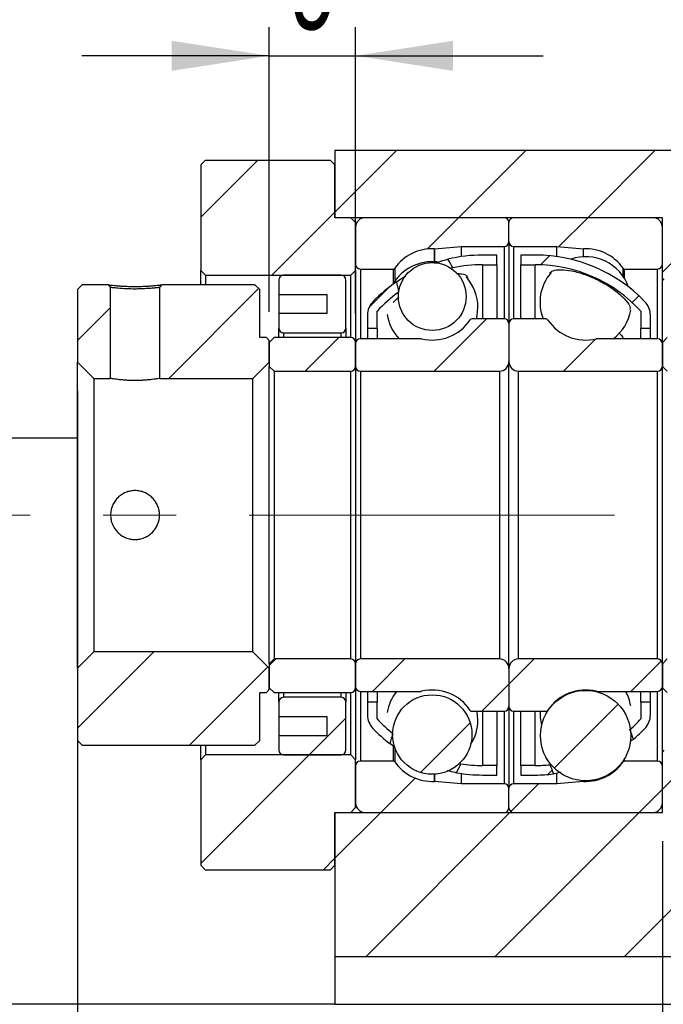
# Model space of a CAD drawing. Header units: millimetres. Extents: x 26 to 294, y 9 to 200.
# Tile 5 of 8: x 234 to 256, y 37 to 72. Entities that reach past the tile are written whole.
import ezdxf

# ---------------------------------------------------------------- set-up
doc = ezdxf.new("R2010")
doc.units = ezdxf.units.MM
doc.linetypes.add('CENTERX2', pattern=[20.32, 12.7, -2.54, 2.54, -2.54])
doc.layers.add('圖層0', color=7, linetype='Continuous')
doc.styles.add('SLDTEXTSTYLE0', font='TXT', dxfattribs={"width": 0.7})
doc.dimstyles.new('SLDDIMSTYLE1', dxfattribs={"dimtxt": 0.18, "dimasz": 2.5, "dimexe": 0, "dimexo": 0.0625, "dimgap": 0, "dimtad": 0, "dimtih": 1, "dimtoh": 1, "dimdec": 0, "dimrnd": 1e-09, "dimzin": 0, "dimdsep": 46, "dimtxsty": 'Standard', "dimsah": 1, "dimcen": 0.09, "dimadec": 0, "dimazin": 0, "dimtfac": 2.5, "dimtdec": 0, "dimtofl": 0, "dimtmove": 0, "dimatfit": 3, "dimfxl": 1, "dimfrac": 2, "dimtolj": 1, "dimtzin": 0, "dimarcsym": 0})
doc.dimstyles.new('SLDDIMSTYLE3', dxfattribs={"dimtxt": 3.389974, "dimasz": 2.5, "dimexe": 0, "dimexo": 0.0625, "dimgap": 0.847493, "dimtad": 1, "dimlfac": 3, "dimrnd": 1e-09, "dimzin": 12, "dimdsep": 46, "dimtxsty": 'SLDTEXTSTYLE0', "dimsah": 1, "dimcen": 0.09, "dimadec": 0, "dimazin": 3, "dimtfac": 1, "dimtofl": 0, "dimtmove": 0, "dimatfit": 3, "dimfxl": 1, "dimfrac": 2, "dimtolj": 1, "dimtzin": 12, "dimarcsym": 0})
doc.dimstyles.new('SLDDIMSTYLE5', dxfattribs={"dimtxt": 3.389974, "dimasz": 2.5, "dimexe": 0, "dimexo": 0.0625, "dimgap": 0.847493, "dimtad": 1, "dimlfac": 3, "dimrnd": 1e-09, "dimzin": 12, "dimdsep": 46, "dimtxsty": 'SLDTEXTSTYLE0', "dimsah": 1, "dimcen": 0.09, "dimadec": 0, "dimazin": 3, "dimtfac": 1, "dimtmove": 0, "dimatfit": 0, "dimfxl": 1, "dimfrac": 2, "dimtolj": 1, "dimtzin": 12, "dimarcsym": 0})

# ---------------------------------------------------------------- blocks, each defined once
blk = doc.blocks.new('_D_15')
at = {"layer": '圖層0', "color": 7}
for p, q in [((235.526, 58.662), (235.526, 28.485)), ((255.859, 43.012), (255.859, 28.485)), ((235.526, 29.485), (255.859, 29.485))]:
    blk.add_line(p, q, dxfattribs=at)
for points in [[(235.526, 29.485), (238.916, 28.964), (238.916, 30.007)], [(255.859, 29.485), (252.469, 30.007), (252.469, 28.964)]]:
    blk.add_solid(points, dxfattribs=at)
at = {"layer": '圖層0', "color": 7, "char_height": 3.175, "attachment_point": 1, "style": 'SLDTEXTSTYLE0'}
for s, insert in [('(', (243.861, 33.578)), (')', (249.164, 33.578)), ('61', (245.19, 33.578))]:
    blk.add_mtext(s, dxfattribs=dict(at, insert=insert))
blk = doc.blocks.new('_D_16')
at = {"layer": '圖層0', "color": 7}
for p, q in [((255.859, 43.012), (255.859, 28.485)), ((259.526, 36.345), (259.526, 28.485)), ((255.859, 29.485), (249.34, 29.485)), ((255.859, 29.485), (259.526, 29.485)), ((259.526, 29.485), (267.2, 29.485))]:
    blk.add_line(p, q, dxfattribs=at)
for points in [[(255.859, 29.485), (252.469, 30.007), (252.469, 28.964)], [(259.526, 29.485), (262.916, 28.964), (262.916, 30.007)]]:
    blk.add_solid(points, dxfattribs=at)
at = {"layer": '圖層0', "color": 7, "insert": (263.225, 33.578), "char_height": 3.175, "attachment_point": 1, "style": 'SLDTEXTSTYLE0'}
blk.add_mtext('11', dxfattribs=at)
blk = doc.blocks.new('_D_17')
at = {"layer": '圖層0', "color": 7}
for p, q in [((242.193, 61.412), (242.193, 71.303)), ((245.193, 61.345), (245.193, 71.303)), ((242.193, 70.303), (235.673, 70.303)), ((242.193, 70.303), (245.193, 70.303)), ((245.193, 70.303), (251.712, 70.303))]:
    blk.add_line(p, q, dxfattribs=at)
for points in [[(242.193, 70.303), (238.803, 70.825), (238.803, 69.782)], [(245.193, 70.303), (248.583, 69.782), (248.583, 70.825)]]:
    blk.add_solid(points, dxfattribs=at)
at = {"layer": '圖層0', "color": 7, "insert": (242.895, 74.396), "char_height": 3.175, "attachment_point": 1, "style": 'SLDTEXTSTYLE0'}
blk.add_mtext('9', dxfattribs=at)
blk = doc.blocks.new('_D_18')
at = {"layer": '圖層0', "color": 7}
for p, q in [((265.213, 59.345), (265.213, 70.588)), ((256.693, 59.345), (266.213, 59.345)), ((265.213, 59.345), (265.213, 49.345)), ((256.693, 49.345), (266.213, 49.345))]:
    blk.add_line(p, q, dxfattribs=at)
for points in [[(265.213, 59.345), (264.691, 55.955), (265.734, 55.955)], [(265.213, 49.345), (265.734, 52.735), (264.691, 52.735)]]:
    blk.add_solid(points, dxfattribs=at)
at = {"layer": '圖層0', "color": 7, "char_height": 3.175, "attachment_point": 1, "rotation": 90, "style": 'SLDTEXTSTYLE0'}
for s, insert in [('30', (261.12, 66.613)), ('%%c', (261.12, 62.592))]:
    blk.add_mtext(s, dxfattribs=dict(at, insert=insert))

msp = doc.modelspace()

# ---------------------------------------------------------------- hatches: boundary and pattern name
at = {"layer": '圖層0', "linetype": 'Continuous', "lineweight": 18}
h = msp.add_hatch(dxfattribs=at)
h.set_pattern_fill('ANSI31', color=256, style=0)
h.paths.add_polyline_path([(255.9259, 62.512), (256.1259, 62.512), (256.1926, 62.5787), (256.1926, 62.6787), (259.5259, 62.6787), (259.5259, 67.012), (244.4759, 67.012), (244.4759, 64.6787), (255.8593, 64.6787), (255.8593, 62.5787)], flags=0)
h = msp.add_hatch(dxfattribs=at)
h.set_pattern_fill('ANSI31', color=256, style=0)
h.paths.add_polyline_path([(239.9759, 66.6787), (239.8093, 66.5121), (239.8093, 62.8454), (239.9759, 62.6787), (245.0259, 62.6787), (245.1926, 62.8454), (245.1926, 64.5121), (245.0259, 64.6787), (244.4759, 64.6787), (244.4759, 66.5121), (244.3093, 66.6787)], flags=0)
h = msp.add_hatch(dxfattribs=at)
h.set_pattern_fill('ANSI31', color=256, style=0)
edge = h.paths.add_edge_path(flags=0)
edge.add_line((250.5259, 63.8454), (250.5259, 64.5121))
edge.add_arc((250.3593, 64.5121), 0.1667, 0, 90)
edge.add_line((250.3593, 64.6787), (245.5259, 64.6787))
edge.add_arc((245.5259, 64.3454), 0.3333, 90, 180)
edge.add_line((245.1926, 64.3454), (245.1926, 63.0621))
edge.add_arc((245.3593, 63.0621), 0.1667, 180, 270)
edge.add_line((245.3593, 62.8954), (246.5051, 62.8954))
edge.add_arc((246.5051, 62.9621), 0.0667, 270, 324.94886)
edge.add_arc((247.8593, 62.0121), 1.5875, 87.45248, 144.94886, ccw=False)
edge.add_arc((247.9328, 63.6646), 0.0667, 267.45248, 275)
edge.add_line((247.9386, 63.5982), (248.8593, 63.6787))
edge.add_line((248.8593, 63.6787), (250.3593, 63.6787))
edge.add_arc((250.3593, 63.8454), 0.1667, 270, 360)
h = msp.add_hatch(dxfattribs=at)
h.set_pattern_fill('ANSI31', color=256, style=0)
edge = h.paths.add_edge_path(flags=0)
edge.add_line((255.5259, 64.6787), (250.6926, 64.6787))
edge.add_arc((250.6926, 64.5121), 0.1667, 90, 180)
edge.add_line((250.5259, 64.5121), (250.5259, 63.8454))
edge.add_arc((250.6926, 63.8454), 0.1667, 180, 270)
edge.add_line((250.6926, 63.6787), (252.1926, 63.6787))
edge.add_line((252.1926, 63.6787), (253.1133, 63.5982))
edge.add_arc((253.1191, 63.6646), 0.0667, 265, 272.54752)
edge.add_arc((253.1926, 62.0121), 1.5875, 35.05114, 92.54752, ccw=False)
edge.add_arc((254.5468, 62.9621), 0.0667, 215.05114, 270)
edge.add_line((254.5468, 62.8954), (255.6926, 62.8954))
edge.add_arc((255.6926, 63.0621), 0.1667, 270, 360)
edge.add_line((255.8593, 63.0621), (255.8593, 64.3454))
edge.add_arc((255.5259, 64.3454), 0.3333, 0, 90)
h = msp.add_hatch(dxfattribs=at)
h.set_pattern_fill('ANSI31', color=256, style=0)
edge = h.paths.add_edge_path(flags=0)
edge.add_arc((249.6093, 58.079), 4.9664, 90, 102.02351, ccw=False)
edge.add_line((249.6093, 63.0454), (250.1093, 63.0454))
edge.add_line((250.1093, 63.0454), (250.1093, 63.3787))
edge.add_line((250.1093, 63.3787), (249.6093, 63.3787))
edge.add_arc((249.6093, 58.079), 5.2997, 90, 103.14304)
edge.add_ellipse((250.7257, 54.3454), major_axis=(-4.1679, 11.0399), ratio=0.1299388, start_angle=353.3734, end_angle=353.94492, ccw=False)
h = msp.add_hatch(dxfattribs=at)
h.set_pattern_fill('ANSI31', color=256, style=0)
edge = h.paths.add_edge_path(flags=0)
edge.add_line((250.9426, 63.3787), (250.9426, 63.0454))
edge.add_line((250.9426, 63.0454), (251.4426, 63.0454))
edge.add_arc((251.4426, 58.079), 4.9664, 42.41376, 90, ccw=False)
edge.add_line((255.1093, 61.4287), (255.1093, 60.8454))
edge.add_line((255.1093, 60.8454), (255.4426, 60.8454))
edge.add_line((255.4426, 60.8454), (255.4426, 61.2968))
edge.add_arc((254.7759, 61.2968), 0.6667, 0, 43.98972)
edge.add_arc((251.4426, 58.079), 5.2997, 43.98972, 90)
edge.add_line((251.4426, 63.3787), (250.9426, 63.3787))
h = msp.add_hatch(dxfattribs=at)
h.set_pattern_fill('ANSI31', color=256, style=0)
edge = h.paths.add_edge_path(flags=0)
edge.add_arc((247.8593, 61.9379), 1.1786, 0, 360)
h = msp.add_hatch(dxfattribs=at)
h.set_pattern_fill('ANSI31', color=256, style=0)
edge = h.paths.add_edge_path(flags=0)
edge.add_line((244.1926, 62.0121), (244.1926, 61.3454))
edge.add_line((244.1926, 61.3454), (242.5259, 61.3454))
edge.add_line((242.5259, 61.3454), (242.5259, 60.8454))
edge.add_arc((242.6926, 60.8454), 0.1667, 180, 270)
edge.add_line((242.6926, 60.6787), (244.6926, 60.6787))
edge.add_arc((244.6926, 60.8454), 0.1667, 270, 360)
edge.add_line((244.8593, 60.8454), (244.8593, 62.5121))
edge.add_arc((244.6926, 62.5121), 0.1667, 0, 90)
edge.add_line((244.6926, 62.6787), (242.6926, 62.6787))
edge.add_arc((242.6926, 62.5121), 0.1667, 90, 180)
edge.add_line((242.5259, 62.5121), (242.5259, 62.0121))
edge.add_line((242.5259, 62.0121), (244.1926, 62.0121))
h = msp.add_hatch(dxfattribs=at)
h.set_pattern_fill('ANSI31', color=256, style=0)
h.paths.add_polyline_path([(235.5259, 59.6621), (236.0926, 59.0954), (236.6759, 59.0954), (236.6759, 62.2549), (236.5967, 62.3454), (235.6926, 62.3454), (235.5259, 62.1787)], flags=0)
h = msp.add_hatch(dxfattribs=at)
h.set_pattern_fill('ANSI31', color=256, style=0)
edge = h.paths.add_edge_path(flags=0)
edge.add_line((241.6259, 59.0954), (242.1926, 59.6621))
edge.add_line((242.1926, 59.6621), (242.1926, 60.4121))
edge.add_line((242.1926, 60.4121), (242.0926, 60.5121))
edge.add_line((242.0926, 60.5121), (241.8593, 60.5121))
edge.add_line((241.8593, 60.5121), (241.8593, 62.1787))
edge.add_line((241.8593, 62.1787), (241.6926, 62.3454))
edge.add_line((241.6926, 62.3454), (238.4552, 62.3454))
edge.add_line((238.4552, 62.3454), (238.3759, 62.2549))
edge.add_line((238.3759, 62.2549), (238.3759, 59.0954))
edge.add_line((238.3759, 59.0954), (241.6259, 59.0954))
h = msp.add_hatch(dxfattribs=at)
h.set_pattern_fill('ANSI31', color=256, style=0)
edge = h.paths.add_edge_path(flags=0)
edge.add_ellipse((250.7257, 54.3454), major_axis=(-4.1679, 11.0399), ratio=0.1299388, start_angle=6.23028, end_angle=6.82961, ccw=False)
edge.add_arc((249.6093, 58.079), 5.2997, 124.44312, 136.01028)
edge.add_arc((246.2759, 61.2968), 0.6667, 136.01028, 180)
edge.add_line((245.6093, 61.2968), (245.6093, 60.8454))
edge.add_line((245.6093, 60.8454), (245.9426, 60.8454))
edge.add_line((245.9426, 60.8454), (245.9426, 61.4287))
edge.add_arc((249.6093, 58.079), 4.9664, 126.01821, 137.58624, ccw=False)
h = msp.add_hatch(dxfattribs=at)
h.set_pattern_fill('ANSI31', color=256, style=0)
edge = h.paths.add_edge_path(flags=0)
edge.add_line((245.1926, 60.3037), (245.1926, 59.5121))
edge.add_arc((245.3593, 59.5121), 0.1667, 180, 270)
edge.add_line((245.3593, 59.3454), (250.1926, 59.3454))
edge.add_arc((250.1926, 59.6787), 0.3333, 270, 360)
edge.add_line((250.5259, 59.6787), (250.5259, 60.9954))
edge.add_arc((250.3593, 60.9954), 0.1667, 0, 90)
edge.add_line((250.3593, 61.1621), (249.2362, 61.1621))
edge.add_arc((249.2362, 61.0954), 0.0667, 90, 146.34739)
edge.add_arc((247.8593, 62.0121), 1.5875, 256.48094, 326.34739, ccw=False)
edge.add_arc((247.4726, 60.4037), 0.0667, 76.48094, 90)
edge.add_line((247.4726, 60.4704), (245.3593, 60.4704))
edge.add_arc((245.3593, 60.3037), 0.1667, 90, 180)
h = msp.add_hatch(dxfattribs=at)
h.set_pattern_fill('ANSI31', color=256, style=0)
edge = h.paths.add_edge_path(flags=0)
edge.add_line((250.8593, 59.3454), (255.6926, 59.3454))
edge.add_arc((255.6926, 59.5121), 0.1667, 270, 360)
edge.add_line((255.8593, 59.5121), (255.8593, 60.3037))
edge.add_arc((255.6926, 60.3037), 0.1667, 0, 90)
edge.add_line((255.6926, 60.4704), (253.5793, 60.4704))
edge.add_arc((253.5793, 60.4037), 0.0667, 90, 103.51906)
edge.add_arc((253.1926, 62.0121), 1.5875, 213.65261, 283.51906, ccw=False)
edge.add_arc((251.8156, 61.0954), 0.0667, 33.65261, 90)
edge.add_line((251.8156, 61.1621), (250.6926, 61.1621))
edge.add_arc((250.6926, 60.9954), 0.1667, 90, 180)
edge.add_line((250.5259, 60.9954), (250.5259, 59.6787))
edge.add_arc((250.8593, 59.6787), 0.3333, 180, 270)
h = msp.add_hatch(dxfattribs=at)
h.set_pattern_fill('ANSI31', color=256, style=0)
edge = h.paths.add_edge_path(flags=0)
edge.add_line((242.1926, 59.5121), (242.3593, 59.3454))
edge.add_line((242.3593, 59.3454), (245.0259, 59.3454))
edge.add_arc((245.0259, 59.5121), 0.1667, 270, 360)
edge.add_line((245.1926, 59.5121), (245.1926, 60.3454))
edge.add_arc((245.0259, 60.3454), 0.1667, 0, 90)
edge.add_line((245.0259, 60.5121), (242.3593, 60.5121))
edge.add_line((242.3593, 60.5121), (242.1926, 60.3454))
edge.add_line((242.1926, 60.3454), (242.1926, 59.5121))
h = msp.add_hatch(dxfattribs=at)
h.set_pattern_fill('ANSI31', color=256, style=0)
edge = h.paths.add_edge_path(flags=0)
edge.add_line((255.8593, 59.5121), (256.0259, 59.3454))
edge.add_line((256.0259, 59.3454), (258.6926, 59.3454))
edge.add_arc((258.6926, 59.5121), 0.1667, 270, 360)
edge.add_line((258.8593, 59.5121), (258.8593, 60.3454))
edge.add_arc((258.6926, 60.3454), 0.1667, 0, 90)
edge.add_line((258.6926, 60.5121), (256.0259, 60.5121))
edge.add_line((256.0259, 60.5121), (255.8593, 60.3454))
edge.add_line((255.8593, 60.3454), (255.8593, 59.5121))
h = msp.add_hatch(dxfattribs=at)
h.set_pattern_fill('ANSI31', color=256, style=0)
h.paths.add_polyline_path([(242.0926, 48.1787), (242.1926, 48.2787), (242.1926, 49.0287), (241.6259, 49.5954), (236.0926, 49.5954), (235.5259, 49.0287), (235.5259, 46.5121), (235.6926, 46.3454), (241.6926, 46.3454), (241.8593, 46.5121), (241.8593, 48.1787)], flags=0)
h = msp.add_hatch(dxfattribs=at)
h.set_pattern_fill('ANSI31', color=256, style=0)
edge = h.paths.add_edge_path(flags=0)
edge.add_line((242.3593, 49.3454), (242.1926, 49.1787))
edge.add_line((242.1926, 49.1787), (242.1926, 48.3454))
edge.add_line((242.1926, 48.3454), (242.3593, 48.1787))
edge.add_line((242.3593, 48.1787), (245.0259, 48.1787))
edge.add_arc((245.0259, 48.3454), 0.1667, 270, 360)
edge.add_line((245.1926, 48.3454), (245.1926, 49.1787))
edge.add_arc((245.0259, 49.1787), 0.1667, 0, 90)
edge.add_line((245.0259, 49.3454), (242.3593, 49.3454))
h = msp.add_hatch(dxfattribs=at)
h.set_pattern_fill('ANSI31', color=256, style=0)
edge = h.paths.add_edge_path(flags=0)
edge.add_line((250.1926, 49.3454), (245.3593, 49.3454))
edge.add_arc((245.3593, 49.1787), 0.1667, 90, 180)
edge.add_line((245.1926, 49.1787), (245.1926, 48.3871))
edge.add_arc((245.3593, 48.3871), 0.1667, 180, 270)
edge.add_line((245.3593, 48.2204), (247.4726, 48.2204))
edge.add_arc((247.4726, 48.2871), 0.0667, 270, 283.51906)
edge.add_arc((247.8593, 46.6787), 1.5875, 33.65261, 103.51906, ccw=False)
edge.add_arc((249.2362, 47.5954), 0.0667, 213.65261, 270)
edge.add_line((249.2362, 47.5287), (250.3593, 47.5287))
edge.add_arc((250.3593, 47.6954), 0.1667, 270, 360)
edge.add_line((250.5259, 47.6954), (250.5259, 49.0121))
edge.add_arc((250.1926, 49.0121), 0.3333, 0, 90)
h = msp.add_hatch(dxfattribs=at)
h.set_pattern_fill('ANSI31', color=256, style=0)
edge = h.paths.add_edge_path(flags=0)
edge.add_line((255.8593, 48.3871), (255.8593, 49.1787))
edge.add_arc((255.6926, 49.1787), 0.1667, 0, 90)
edge.add_line((255.6926, 49.3454), (250.8593, 49.3454))
edge.add_arc((250.8593, 49.0121), 0.3333, 90, 180)
edge.add_line((250.5259, 49.0121), (250.5259, 47.6954))
edge.add_arc((250.6926, 47.6954), 0.1667, 180, 270)
edge.add_line((250.6926, 47.5287), (251.8156, 47.5287))
edge.add_arc((251.8156, 47.5954), 0.0667, 270, 326.34739)
edge.add_arc((253.1926, 46.6787), 1.5875, 76.48094, 146.34739, ccw=False)
edge.add_arc((253.5793, 48.2871), 0.0667, 256.48094, 270)
edge.add_line((253.5793, 48.2204), (255.6926, 48.2204))
edge.add_arc((255.6926, 48.3871), 0.1667, 270, 360)
h = msp.add_hatch(dxfattribs=at)
h.set_pattern_fill('ANSI31', color=256, style=0)
edge = h.paths.add_edge_path(flags=0)
edge.add_line((256.0259, 49.3454), (255.8593, 49.1787))
edge.add_line((255.8593, 49.1787), (255.8593, 48.3454))
edge.add_line((255.8593, 48.3454), (256.0259, 48.1787))
edge.add_line((256.0259, 48.1787), (258.6926, 48.1787))
edge.add_arc((258.6926, 48.3454), 0.1667, 270, 360)
edge.add_line((258.8593, 48.3454), (258.8593, 49.1787))
edge.add_arc((258.6926, 49.1787), 0.1667, 0, 90)
edge.add_line((258.6926, 49.3454), (256.0259, 49.3454))
h = msp.add_hatch(dxfattribs=at)
h.set_pattern_fill('ANSI31', color=256, style=0)
edge = h.paths.add_edge_path(flags=0)
edge.add_arc((253.1926, 46.6819), 1.5722, 0, 360)
h = msp.add_hatch(dxfattribs=at)
h.set_pattern_fill('ANSI31', color=256, style=0)
edge = h.paths.add_edge_path(flags=0)
edge.add_line((242.5259, 47.8454), (242.5259, 47.3454))
edge.add_line((242.5259, 47.3454), (244.1926, 47.3454))
edge.add_line((244.1926, 47.3454), (244.1926, 46.6787))
edge.add_line((244.1926, 46.6787), (242.5259, 46.6787))
edge.add_line((242.5259, 46.6787), (242.5259, 46.1787))
edge.add_arc((242.6926, 46.1787), 0.1667, 180, 270)
edge.add_line((242.6926, 46.0121), (244.6926, 46.0121))
edge.add_arc((244.6926, 46.1787), 0.1667, 270, 360)
edge.add_line((244.8593, 46.1787), (244.8593, 47.8454))
edge.add_arc((244.6926, 47.8454), 0.1667, 0, 90)
edge.add_line((244.6926, 48.0121), (242.6926, 48.0121))
edge.add_arc((242.6926, 47.8454), 0.1667, 90, 180)
h = msp.add_hatch(dxfattribs=at)
h.set_pattern_fill('ANSI31', color=256, style=0)
edge = h.paths.add_edge_path(flags=0)
edge.add_arc((247.8593, 46.7189), 1.3802, 0, 360)
h = msp.add_hatch(dxfattribs=at)
h.set_pattern_fill('ANSI31', color=256, style=0)
edge = h.paths.add_edge_path(flags=0)
edge.add_arc((246.2759, 47.394), 0.6667, 180, 223.98972)
edge.add_arc((249.6093, 50.6118), 5.2997, 223.98972, 232.52016)
edge.add_ellipse((250.7257, 54.3454), major_axis=(-5.6294, -14.9776), ratio=0.0958299, start_angle=351.45265, end_angle=351.929, ccw=False)
edge.add_arc((249.6093, 50.6118), 4.9664, 222.41376, 231.07689, ccw=False)
edge.add_line((245.9426, 47.2621), (245.9426, 47.8454))
edge.add_line((245.9426, 47.8454), (245.6093, 47.8454))
edge.add_line((245.6093, 47.8454), (245.6093, 47.394))
h = msp.add_hatch(dxfattribs=at)
h.set_pattern_fill('ANSI31', color=256, style=0)
edge = h.paths.add_edge_path(flags=0)
edge.add_ellipse((250.3261, 54.3454), major_axis=(19.999, -53.4677), ratio=0.0268603, start_angle=9.67866, end_angle=10.0842, ccw=False)
edge.add_arc((251.4426, 50.6118), 5.2997, 310.09816, 316.01028)
edge.add_arc((254.7759, 47.394), 0.6667, 316.01028, 360)
edge.add_line((255.4426, 47.394), (255.4426, 47.8454))
edge.add_line((255.4426, 47.8454), (255.1093, 47.8454))
edge.add_line((255.1093, 47.8454), (255.1093, 47.2621))
edge.add_arc((251.4426, 50.6118), 4.9664, 311.49099, 317.58624, ccw=False)
h = msp.add_hatch(dxfattribs=at)
h.set_pattern_fill('ANSI31', color=256, style=0)
h.paths.add_polyline_path([(239.9759, 46.0121), (239.8093, 45.8454), (239.8093, 42.1787), (239.9759, 42.0121), (244.3093, 42.0121), (244.4759, 42.1787), (244.4759, 44.0121), (245.0259, 44.0121), (245.1926, 44.1787), (245.1926, 45.8454), (245.0259, 46.0121)], flags=0)
h = msp.add_hatch(dxfattribs=at)
h.set_pattern_fill('ANSI31', color=256, style=0)
h.paths.add_polyline_path([(256.1259, 46.1787), (255.9259, 46.1787), (255.8593, 46.112), (255.8593, 44.0121), (244.4759, 44.0121), (244.4759, 39.0121), (259.5259, 39.0121), (259.5259, 46.0121), (256.1926, 46.0121), (256.1926, 46.112)], flags=0)
h = msp.add_hatch(dxfattribs=at)
h.set_pattern_fill('ANSI31', color=256, style=0)
edge = h.paths.add_edge_path(flags=0)
edge.add_line((245.5259, 44.0121), (250.3593, 44.0121))
edge.add_arc((250.3593, 44.1787), 0.1667, 270, 360)
edge.add_line((250.5259, 44.1787), (250.5259, 44.8454))
edge.add_arc((250.3593, 44.8454), 0.1667, 0, 90)
edge.add_line((250.3593, 45.0121), (248.8593, 45.0121))
edge.add_line((248.8593, 45.0121), (247.9386, 45.0926))
edge.add_arc((247.9328, 45.0262), 0.0667, 85, 92.54752)
edge.add_arc((247.8593, 46.6787), 1.5875, 215.05114, 272.54752, ccw=False)
edge.add_arc((246.5051, 45.7287), 0.0667, 35.05114, 90)
edge.add_line((246.5051, 45.7954), (245.3593, 45.7954))
edge.add_arc((245.3593, 45.6287), 0.1667, 90, 180)
edge.add_line((245.1926, 45.6287), (245.1926, 44.3454))
edge.add_arc((245.5259, 44.3454), 0.3333, 180, 270)
h = msp.add_hatch(dxfattribs=at)
h.set_pattern_fill('ANSI31', color=256, style=0)
edge = h.paths.add_edge_path(flags=0)
edge.add_line((250.1093, 45.3121), (250.1093, 45.6454))
edge.add_line((250.1093, 45.6454), (249.6093, 45.6454))
edge.add_arc((249.6093, 50.6118), 4.9664, 261.19715, 270, ccw=False)
edge.add_ellipse((250.7257, 54.3454), major_axis=(-5.6294, -14.9776), ratio=0.0958299, start_angle=7.89876, end_angle=8.34762, ccw=False)
edge.add_arc((249.6093, 50.6118), 5.2997, 260.2015, 270)
edge.add_line((249.6093, 45.3121), (250.1093, 45.3121))
h = msp.add_hatch(dxfattribs=at)
h.set_pattern_fill('ANSI31', color=256, style=0)
edge = h.paths.add_edge_path(flags=0)
edge.add_line((250.5259, 44.8454), (250.5259, 44.1787))
edge.add_arc((250.6926, 44.1787), 0.1667, 180, 270)
edge.add_line((250.6926, 44.0121), (255.5259, 44.0121))
edge.add_arc((255.5259, 44.3454), 0.3333, 270, 360)
edge.add_line((255.8593, 44.3454), (255.8593, 45.6287))
edge.add_arc((255.6926, 45.6287), 0.1667, 0, 90)
edge.add_line((255.6926, 45.7954), (254.5468, 45.7954))
edge.add_arc((254.5468, 45.7287), 0.0667, 90, 144.94886)
edge.add_arc((253.1926, 46.6787), 1.5875, 267.45248, 324.94886, ccw=False)
edge.add_arc((253.1191, 45.0262), 0.0667, 87.45248, 95)
edge.add_line((253.1133, 45.0926), (252.1926, 45.0121))
edge.add_line((252.1926, 45.0121), (250.6926, 45.0121))
edge.add_arc((250.6926, 44.8454), 0.1667, 90, 180)
h = msp.add_hatch(dxfattribs=at)
h.set_pattern_fill('ANSI31', color=256, style=0)
edge = h.paths.add_edge_path(flags=0)
edge.add_arc((251.4426, 50.6118), 4.9664, 270, 275.89272, ccw=False)
edge.add_line((251.4426, 45.6454), (250.9426, 45.6454))
edge.add_line((250.9426, 45.6454), (250.9426, 45.3121))
edge.add_line((250.9426, 45.3121), (251.4426, 45.3121))
edge.add_arc((251.4426, 50.6118), 5.2997, 270, 276.84663)
edge.add_ellipse((250.3261, 54.3454), major_axis=(19.999, -53.4677), ratio=0.0268603, start_angle=350.11194, end_angle=350.49034, ccw=False)

# ---------------------------------------------------------------- linework, layer by layer
at = {"color": 7, "linetype": 'Continuous', "lineweight": 25}
for p, q in [((244.4759, 67.012), (244.4759, 64.6787)), ((259.5259, 67.012), (244.4759, 67.012)), ((239.8093, 66.5121), (239.9759, 66.6787)), ((239.8093, 66.5121), (239.8093, 62.8454)), ((239.9759, 66.6787), (244.3093, 66.6787)), ((244.3093, 66.6787), (244.4759, 66.5121)), ((244.4759, 64.6787), (244.4759, 66.5121)), ((255.8593, 64.6787), (244.4759, 64.6787)), ((245.0259, 64.6787), (244.4759, 64.6787)), ((245.0259, 64.6787), (245.1926, 64.5121)), ((250.3593, 64.6787), (245.5259, 64.6787)), ((255.5259, 64.6787), (250.6926, 64.6787)), ((255.8593, 62.5787), (255.8593, 64.6787)), ((245.1926, 62.8454), (245.1926, 64.5121)), ((245.1926, 64.3454), (245.1926, 63.062)), ((250.5259, 63.8454), (250.5259, 64.5121)), ((255.8593, 63.062), (255.8593, 64.3454)), ((247.9386, 63.5982), (248.8593, 63.6787)), ((248.8593, 63.6787), (250.3593, 63.6787)), ((248.8593, 63.6787), (248.8593, 63.3254)), ((250.5259, 63.8454), (250.5259, 60.9954)), ((250.6926, 63.6787), (252.1926, 63.6787)), ((252.1926, 63.6787), (253.1133, 63.5982)), ((252.1926, 63.3254), (252.1926, 63.6787)), ((250.1093, 63.3787), (249.6093, 63.3787)), ((250.1093, 63.0454), (250.1093, 63.3787)), ((251.4426, 63.3787), (250.9426, 63.3787)), ((250.9426, 63.3787), (250.9426, 63.0454)), ((249.6093, 63.0454), (250.1093, 63.0454)), ((250.1093, 63.0454), (250.1093, 61.1621)), ((250.9426, 63.0454), (251.4426, 63.0454)), ((250.9426, 61.1621), (250.9426, 63.0454)), ((239.9759, 62.6787), (239.8093, 62.8454)), ((239.8093, 62.3454), (239.8093, 62.8454)), ((239.9759, 62.6787), (245.0259, 62.6787)), ((239.9759, 62.6787), (239.9759, 62.3454)), ((244.6926, 62.6787), (242.6926, 62.6787)), ((245.1926, 62.8454), (245.0259, 62.6787)), ((245.0259, 60.5121), (245.0259, 62.6787)), ((245.1926, 62.8454), (245.1926, 60.3454)), ((245.3593, 62.8954), (246.5051, 62.8954)), ((248.5747, 62.9364), (248.4809, 62.9114)), ((254.5468, 62.8954), (255.6926, 62.8954)), ((235.5259, 62.1787), (235.6926, 62.3454)), ((236.5967, 62.3454), (235.6926, 62.3454)), ((236.5967, 62.3454), (236.6759, 62.2549)), ((241.6926, 62.3454), (238.4552, 62.3454)), ((241.6926, 62.3454), (241.8593, 62.1787)), ((242.5259, 62.512), (242.5259, 62.0121)), ((244.8593, 60.8454), (244.8593, 62.512)), ((255.9259, 62.512), (255.8593, 62.5787)), ((255.8593, 60.3454), (255.8593, 62.5787)), ((235.5259, 62.1787), (235.5259, 59.6621)), ((236.6759, 59.0954), (236.6759, 62.2549)), ((238.3759, 62.2549), (238.3759, 59.0954)), ((241.8593, 60.5121), (241.8593, 62.1787)), ((242.5259, 62.0121), (244.1926, 62.0121)), ((242.5259, 62.0121), (242.5259, 61.3454)), ((244.1926, 62.0121), (244.1926, 61.3454)), ((246.4975, 61.7325), (246.6979, 61.931)), ((242.5259, 61.3454), (242.5259, 60.8454)), ((244.1926, 61.3454), (242.5259, 61.3454)), ((245.6093, 61.2968), (245.6093, 60.8454)), ((245.9426, 60.8454), (245.9426, 61.4287)), ((255.1093, 61.4287), (255.1093, 60.8454)), ((255.4426, 60.8454), (255.4426, 61.2968)), ((250.3593, 61.1621), (249.2362, 61.1621)), ((250.5259, 60.9954), (250.5259, 59.6787)), ((251.8156, 61.1621), (250.6926, 61.1621)), ((242.5259, 60.5121), (242.5259, 60.8454)), ((242.6926, 60.6787), (244.6926, 60.6787)), ((244.8593, 60.8454), (244.8593, 60.5121)), ((245.6093, 60.8454), (245.9426, 60.8454)), ((245.6093, 60.8454), (245.6093, 60.4704)), ((245.9426, 60.8454), (245.9426, 60.4704)), ((255.1093, 60.8454), (255.4426, 60.8454)), ((255.1093, 60.4704), (255.1093, 60.8454)), ((255.4426, 60.4704), (255.4426, 60.8454)), ((242.0926, 60.5121), (241.8593, 60.5121)), ((242.0926, 60.5121), (242.1926, 60.4121)), ((242.1926, 60.3454), (242.3593, 60.5121)), ((242.1926, 59.6621), (242.1926, 60.4121)), ((242.1926, 60.3454), (242.1926, 59.5121)), ((245.0259, 60.5121), (242.3593, 60.5121)), ((245.1926, 59.5121), (245.1926, 60.3454)), ((245.1926, 60.3037), (245.1926, 59.5121)), ((247.4726, 60.4704), (245.3593, 60.4704)), ((255.6926, 60.4704), (253.5793, 60.4704)), ((255.8593, 60.3454), (256.0259, 60.5121)), ((255.8593, 60.3454), (255.8593, 59.5121)), ((255.8593, 59.5121), (255.8593, 60.3037)), ((236.0926, 59.0954), (235.5259, 59.6621)), ((235.5259, 49.0287), (235.5259, 59.6621)), ((242.1926, 59.6621), (241.6259, 59.0954)), ((250.5259, 49.012), (250.5259, 59.6787)), ((242.3593, 59.3454), (242.1926, 59.5121)), ((242.1926, 49.1787), (242.1926, 59.5121)), ((242.3593, 59.3454), (245.0259, 59.3454)), ((242.3593, 59.3454), (242.3593, 49.3454)), ((245.0259, 49.3454), (245.0259, 59.3454)), ((245.1926, 59.5121), (245.1926, 49.1787)), ((245.3593, 59.3454), (250.1926, 59.3454)), ((245.3593, 59.3454), (245.3593, 49.3454)), ((250.1926, 59.3454), (250.1926, 49.3454)), ((250.8593, 59.3454), (255.6926, 59.3454)), ((250.8593, 49.3454), (250.8593, 59.3454)), ((255.6926, 49.3454), (255.6926, 59.3454)), ((256.0259, 59.3454), (255.8593, 59.5121)), ((255.8593, 49.1787), (255.8593, 59.5121)), ((236.0926, 59.0954), (236.0926, 49.5954)), ((236.0926, 59.0954), (236.6759, 59.0954)), ((238.3759, 59.0954), (241.6259, 59.0954)), ((241.6259, 49.5954), (241.6259, 59.0954)), ((235.5259, 57.0121), (231.0259, 57.0121)), ((235.5259, 49.0287), (236.0926, 49.5954)), ((241.6259, 49.5954), (236.0926, 49.5954)), ((241.6259, 49.5954), (242.1926, 49.0287)), ((242.1926, 49.1787), (242.3593, 49.3454)), ((245.0259, 49.3454), (242.3593, 49.3454)), ((250.1926, 49.3454), (245.3593, 49.3454)), ((255.6926, 49.3454), (250.8593, 49.3454)), ((255.8593, 49.1787), (256.0259, 49.3454)), ((235.5259, 49.0287), (235.5259, 46.5121)), ((242.1926, 49.1787), (242.1926, 48.3454)), ((242.1926, 48.2787), (242.1926, 49.0287)), ((245.1926, 48.3454), (245.1926, 49.1787)), ((245.1926, 49.1787), (245.1926, 48.387)), ((250.5259, 49.012), (250.5259, 47.6954)), ((255.8593, 49.1787), (255.8593, 48.3454)), ((255.8593, 48.387), (255.8593, 49.1787)), ((242.1926, 48.2787), (242.0926, 48.1787)), ((242.3593, 48.1787), (242.1926, 48.3454)), ((245.1926, 48.3454), (245.1926, 45.8454)), ((256.0259, 48.1787), (255.8593, 48.3454)), ((255.8593, 46.112), (255.8593, 48.3454)), ((241.8593, 48.1787), (242.0926, 48.1787)), ((241.8593, 46.5121), (241.8593, 48.1787)), ((242.3593, 48.1787), (245.0259, 48.1787)), ((242.5259, 47.8454), (242.5259, 48.1787)), ((244.6926, 48.0121), (242.6926, 48.0121)), ((244.8593, 48.1787), (244.8593, 47.8454)), ((245.0259, 46.0121), (245.0259, 48.1787)), ((245.3593, 48.2204), (247.4726, 48.2204)), ((245.6093, 48.2204), (245.6093, 47.8454)), ((245.9426, 48.2204), (245.9426, 47.8454)), ((253.5793, 48.2204), (255.6926, 48.2204)), ((255.1093, 47.8454), (255.1093, 48.2204)), ((255.4426, 47.8454), (255.4426, 48.2204)), ((242.5259, 47.8454), (242.5259, 47.3454)), ((244.8593, 46.1787), (244.8593, 47.8454)), ((245.6093, 47.8454), (245.6093, 47.394)), ((245.9426, 47.8454), (245.6093, 47.8454)), ((245.9426, 47.2621), (245.9426, 47.8454)), ((250.5259, 47.6954), (250.5259, 44.8454)), ((255.1093, 47.8454), (255.1093, 47.2621)), ((255.4426, 47.8454), (255.1093, 47.8454)), ((255.4426, 47.394), (255.4426, 47.8454)), ((242.5259, 47.3454), (244.1926, 47.3454)), ((242.5259, 47.3454), (242.5259, 46.6787)), ((244.1926, 47.3454), (244.1926, 46.6787)), ((249.2362, 47.5287), (250.3593, 47.5287)), ((250.1093, 47.5287), (250.1093, 45.6454)), ((250.6926, 47.5287), (251.8156, 47.5287)), ((250.9426, 45.6454), (250.9426, 47.5287)), ((242.5259, 46.6787), (242.5259, 46.1787)), ((244.1926, 46.6787), (242.5259, 46.6787)), ((235.6926, 46.3454), (235.5259, 46.5121)), ((235.6926, 46.3454), (241.6926, 46.3454)), ((239.8093, 45.8454), (239.8093, 46.3454)), ((239.9759, 46.3454), (239.9759, 46.0121)), ((241.8593, 46.5121), (241.6926, 46.3454)), ((246.5487, 46.2888), (246.3845, 46.4061)), ((239.8093, 45.8454), (239.9759, 46.0121)), ((245.0259, 46.0121), (239.9759, 46.0121)), ((242.6926, 46.0121), (244.6926, 46.0121)), ((245.0259, 46.0121), (245.1926, 45.8454)), ((255.8593, 46.112), (255.9259, 46.1787)), ((255.8593, 44.0121), (255.8593, 46.112)), ((239.8093, 45.8454), (239.8093, 42.1787)), ((245.1926, 44.1787), (245.1926, 45.8454)), ((245.1926, 45.6287), (245.1926, 44.3454)), ((246.5051, 45.7954), (245.3593, 45.7954)), ((248.7857, 45.7173), (248.8492, 45.7039)), ((250.1093, 45.6454), (249.6093, 45.6454)), ((250.1093, 45.3121), (250.1093, 45.6454)), ((250.9426, 45.6454), (250.9426, 45.3121)), ((251.4426, 45.6454), (250.9426, 45.6454)), ((255.6926, 45.7954), (254.5468, 45.7954)), ((255.8593, 44.3454), (255.8593, 45.6287)), ((248.8593, 45.3654), (248.8593, 45.012)), ((249.6093, 45.3121), (250.1093, 45.3121)), ((250.9426, 45.3121), (251.4426, 45.3121)), ((252.1926, 45.012), (252.1926, 45.3628)), ((248.8593, 45.012), (247.9386, 45.0926)), ((250.3593, 45.012), (248.8593, 45.012)), ((250.5259, 44.1787), (250.5259, 44.8454)), ((252.1926, 45.012), (250.6926, 45.012)), ((253.1133, 45.0926), (252.1926, 45.012)), ((245.1926, 44.1787), (245.0259, 44.0121)), ((244.4759, 44.0121), (244.4759, 39.0121)), ((244.4759, 44.0121), (255.8593, 44.0121)), ((244.4759, 44.0121), (245.0259, 44.0121)), ((244.4759, 42.1787), (244.4759, 44.0121)), ((245.5259, 44.0121), (250.3593, 44.0121)), ((250.6926, 44.0121), (255.5259, 44.0121)), ((239.9759, 42.0121), (239.8093, 42.1787)), ((244.4759, 42.1787), (244.3093, 42.0121)), ((244.3093, 42.0121), (239.9759, 42.0121)), ((244.4759, 39.0121), (259.5259, 39.0121)), ((244.4759, 39.0121), (244.4759, 37.3454)), ((244.4759, 37.3454), (231.0259, 37.3454)), ((244.4759, 37.3454), (259.5259, 37.3454))]:
    msp.add_line(p, q, dxfattribs=at)
at = {"color": 8, "linetype": 'Continuous', "lineweight": 25}
for p, q in [((250.3593, 63.6787), (250.3593, 61.1621)), ((250.6926, 61.1621), (250.6926, 63.6787)), ((247.9298, 63.598), (247.9298, 63.1484)), ((247.9386, 63.5982), (247.9386, 63.148)), ((253.1133, 63.3191), (253.1133, 63.5982)), ((253.122, 63.3195), (253.122, 63.598)), ((249.6093, 63.0454), (249.6093, 61.1621)), ((251.4426, 61.1621), (251.4426, 63.0454)), ((245.3593, 62.8954), (245.3593, 60.4704)), ((246.5051, 62.8954), (246.5051, 62.391)), ((246.5597, 62.9238), (246.5597, 62.4742)), ((254.4922, 62.6453), (254.4922, 62.9238)), ((254.5468, 62.5621), (254.5468, 62.8954)), ((255.6926, 60.4704), (255.6926, 62.8954)), ((242.6926, 60.6787), (242.6926, 60.5121)), ((244.6926, 60.5121), (244.6926, 60.6787)), ((242.6926, 48.1787), (242.6926, 48.0121)), ((244.6926, 48.0121), (244.6926, 48.1787)), ((245.3593, 48.2204), (245.3593, 45.7954)), ((255.6926, 45.7954), (255.6926, 48.2204)), ((249.6093, 47.5287), (249.6093, 45.6454)), ((250.3593, 47.5287), (250.3593, 45.012)), ((250.6926, 45.012), (250.6926, 47.5287)), ((251.4426, 45.6454), (251.4426, 47.5287)), ((246.5051, 46.312), (246.5051, 45.7954)), ((246.5597, 46.2542), (246.5597, 45.767)), ((254.5468, 45.7954), (254.5468, 45.8831)), ((254.4922, 45.767), (254.4922, 45.7971)), ((247.9298, 45.3406), (247.9298, 45.0928)), ((247.9386, 45.341), (247.9386, 45.0926)), ((253.1133, 45.0926), (253.1133, 45.1117)), ((253.122, 45.0928), (253.122, 45.1113))]:
    msp.add_line(p, q, dxfattribs=at)
at = {"color": 7, "linetype": 'Continuous', "lineweight": 25, "flags": 128}
for points in [[(238.3759, 62.2549), (238.3971, 62.2791), (238.4184, 62.3033), (238.4552, 62.3454)], [(249.3954, 61.1621), (249.4212, 61.279), (249.4468, 61.5625)], [(249.4468, 47.228), (249.4212, 47.5115), (249.418, 47.5287)], [(251.6067, 47.5287), (251.6115, 47.3152), (251.6614, 47.0385)]]:
    msp.add_lwpolyline(points, dxfattribs=at)
at = {"color": 7, "linetype": 'Continuous', "lineweight": 25}
for centre, radius in [((247.8593, 61.9379), 1.1786), ((253.1926, 46.6819), 1.5722), ((247.8593, 46.7189), 1.3802)]:
    msp.add_circle(centre, radius, dxfattribs=at)
for centre, radius, start, end in [((245.5259, 64.3454), 0.3333, 90, 180), ((250.3593, 64.5121), 0.1667, 0, 90), ((250.6926, 64.5121), 0.1667, 90, 180), ((255.5259, 64.3454), 0.3333, 0, 90), ((250.3593, 63.8454), 0.1667, 270, 0), ((250.6926, 63.8454), 0.1667, 180, 270), ((247.8593, 62.0121), 1.5875, 87.45248, 144.94886), ((247.9328, 63.6646), 0.0667, 267.45248, 275), ((249.6093, 58.079), 5.2997, 90, 103.14304), ((251.4426, 58.079), 5.2997, 43.98972, 90), ((253.1926, 61.7336), 1.5875, 19.73706, 109.08847), ((253.1191, 63.6646), 0.0667, 265, 272.54752), ((253.1926, 62.0121), 1.5875, 35.05114, 92.54752), ((245.3593, 63.062), 0.1667, 180, 270), ((247.8593, 61.5625), 1.5875, 83.64322, 149.76569), ((249.6093, 58.079), 4.9664, 90, 102.02351), ((251.4426, 58.079), 4.9664, 42.41376, 90), ((255.6926, 63.062), 0.1667, 270, 0), ((242.6926, 62.512), 0.1667, 90, 180), ((244.6926, 62.512), 0.1667, 0, 90), ((246.5051, 62.9621), 0.0667, 270, 324.94886), ((247.8593, 61.5625), 1.5875, 0, 41.6848), ((253.1926, 61.7336), 1.5875, 139.24819, 201.10195), ((254.5468, 62.9621), 0.0667, 215.05114, 270), ((249.6093, 58.079), 5.2997, 124.44312, 136.01028), ((249.6093, 58.079), 4.9664, 126.01821, 137.58624), ((246.2759, 61.2968), 0.6667, 136.01028, 180), ((254.7759, 61.2968), 0.6667, 0, 43.98972), ((247.8593, 61.5625), 1.5875, 188.93294, 223.46778), ((253.1926, 61.7336), 1.5875, 307.27629, 350.3879), ((247.8593, 62.0121), 1.5875, 256.48094, 326.34739), ((249.2362, 61.0954), 0.0667, 90, 146.34739), ((250.3593, 60.9954), 0.1667, 0, 90), ((250.6926, 60.9954), 0.1667, 90, 180), ((251.8156, 61.0954), 0.0667, 33.65261, 90), ((253.1926, 62.0121), 1.5875, 213.65261, 283.51906), ((242.6926, 60.8454), 0.1667, 180, 270), ((244.6926, 60.8454), 0.1667, 270, 0), ((245.0259, 60.3454), 0.1667, 0, 90), ((245.3593, 60.3037), 0.1667, 90, 180), ((247.4726, 60.4037), 0.0667, 76.48094, 90), ((253.5793, 60.4037), 0.0667, 90, 103.51906), ((255.6926, 60.3037), 0.1667, 0, 90), ((250.1926, 59.6787), 0.3333, 270, 0), ((250.8593, 59.6787), 0.3333, 180, 270), ((245.0259, 59.5121), 0.1667, 270, 0), ((245.3593, 59.5121), 0.1667, 180, 270), ((255.6926, 59.5121), 0.1667, 270, 0), ((245.0259, 49.1787), 0.1667, 0, 90), ((245.3593, 49.1787), 0.1667, 90, 180), ((250.1926, 49.012), 0.3333, 0, 90), ((250.8593, 49.012), 0.3333, 90, 180), ((255.6926, 49.1787), 0.1667, 0, 90), ((245.0259, 48.3454), 0.1667, 270, 0), ((245.3593, 48.387), 0.1667, 180, 270), ((247.8593, 46.6787), 1.5875, 33.65261, 103.51906), ((253.1926, 46.6787), 1.5875, 76.48094, 146.34739), ((255.6926, 48.387), 0.1667, 270, 0), ((242.6926, 47.8454), 0.1667, 90, 180), ((244.6926, 47.8454), 0.1667, 0, 90), ((247.8593, 47.228), 1.5875, 141.3085, 170.73827), ((247.4726, 48.2871), 0.0667, 270, 283.51906), ((253.5793, 48.2871), 0.0667, 256.48094, 270), ((253.1926, 47.4575), 1.5875, 9.53918, 28.72139), ((249.2362, 47.5954), 0.0667, 213.65261, 270), ((250.3593, 47.6954), 0.1667, 270, 0), ((250.6926, 47.6954), 0.1667, 180, 270), ((251.8156, 47.5954), 0.0667, 270, 326.34739), ((246.2759, 47.394), 0.6667, 180, 223.98972), ((249.6093, 50.6118), 4.9664, 222.41376, 231.07689), ((247.8593, 47.228), 1.5875, 327.24894, 0), ((251.4426, 50.6118), 4.9664, 311.49099, 317.58624), ((254.7759, 47.394), 0.6667, 316.01028, 0), ((249.6093, 50.6118), 5.2997, 223.98972, 232.52016), ((251.4426, 50.6118), 5.2997, 310.09816, 316.01028), ((242.6926, 46.1787), 0.1667, 180, 270), ((244.6926, 46.1787), 0.1667, 270, 0), ((245.3593, 45.6287), 0.1667, 90, 180), ((246.5051, 45.7287), 0.0667, 35.05114, 90), ((247.8593, 46.6787), 1.5875, 215.05114, 272.54752), ((249.6093, 50.6118), 4.9664, 261.19715, 270), ((251.4426, 50.6118), 4.9664, 270, 275.89272), ((253.1926, 46.6787), 1.5875, 267.45248, 324.94886), ((254.5468, 45.7287), 0.0667, 90, 144.94886), ((255.6926, 45.6287), 0.1667, 0, 90), ((249.6093, 50.6118), 5.2997, 260.2015, 270), ((251.4426, 50.6118), 5.2997, 270, 276.84663), ((247.9328, 45.0262), 0.0667, 85, 92.54752), ((250.3593, 44.8454), 0.1667, 0, 90), ((250.6926, 44.8454), 0.1667, 90, 180), ((253.1191, 45.0262), 0.0667, 87.45248, 95), ((245.5259, 44.3454), 0.3333, 180, 270), ((250.3593, 44.1787), 0.1667, 270, 0), ((250.6926, 44.1787), 0.1667, 180, 270), ((255.5259, 44.3454), 0.3333, 270, 0)]:
    msp.add_arc(centre, radius, start, end, dxfattribs=at)
for centre, major_axis, ratio, start_param, end_param in [((250.7257, 54.3454), (-4.1679, 11.0399), 0.1299388, 5.5536556, 5.5985504), ((250.7257, 54.3454), (-4.1679, 11.0399), 0.1299388, 0.6987537, 0.7446849), ((250.3261, 54.3454), (19.999, -53.4677), 0.0268603, 1.4145872, 1.4208954), ((250.7257, 54.3454), (-5.6294, -14.9776), 0.0958299, 5.2800033, 5.3066798), ((250.7257, 54.3454), (-5.6294, -14.9776), 0.0958299, 0.9663266, 0.9922522), ((250.3261, 54.3454), (19.999, -53.4677), 0.0268603, 4.8652785, 4.8713803)]:
    msp.add_ellipse(centre, major_axis=major_axis, ratio=ratio, start_param=start_param, end_param=end_param, dxfattribs=at)
for points, knots in [([(247.9317, 63.0972), (248.0335, 63.1326), (248.2024, 63.1914), (248.3468, 63.2261), (248.4042, 63.2399)], [0, 0, 0, 0, 0.6027297, 1, 1, 1, 1]), ([(246.6118, 62.4496), (246.6885, 62.5025), (246.7858, 62.5696), (246.9122, 62.6359), (246.939, 62.65)], [0, 0, 0, 0, 0.7879834, 1, 1, 1, 1]), ([(248.7078, 62.7428), (248.7691, 62.7397), (248.9457, 62.7308), (249.0798, 62.6616), (249.0872, 62.5868), (249.089, 62.5684)], [0, 0, 0, 0, 0.2858644, 0.8244043, 1, 1, 1, 1]), ([(251.944, 62.7422), (251.9719, 62.7775), (252.0292, 62.8503), (252.3113, 62.8833), (252.7036, 62.841), (253.1226, 62.7293), (253.3879, 62.6174), (253.4954, 62.572)], [0, 0, 0, 0, 0.20387773, 0.41993135, 0.63661315, 0.85283398, 1, 1, 1, 1]), ([(236.5967, 62.3454), (236.597, 62.3454), (236.5976, 62.3453), (236.6021, 62.3447), (236.6094, 62.3439), (236.6197, 62.3427), (236.6329, 62.3412), (236.649, 62.3394), (236.6834, 62.3356), (236.7486, 62.3286), (236.8646, 62.3177), (237.0059, 62.3069), (237.1683, 62.2977), (237.3438, 62.2914), (237.526, 62.2893), (237.7082, 62.2914), (237.8836, 62.2977), (238.0459, 62.3069), (238.1871, 62.3177), (238.3031, 62.3286), (238.3744, 62.3363), (238.416, 62.3409), (238.4385, 62.3435), (238.4525, 62.3451), (238.4543, 62.3453), (238.4552, 62.3454)], [0, 0, 0, 0, 0.0179466, 0.0358071, 0.0536374, 0.0714937, 0.0894321, 0.1075077, 0.1257745, 0.1888134, 0.2510587, 0.3131203, 0.375788, 0.4383026, 0.5000762, 0.5617245, 0.6243248, 0.6868665, 0.7489231, 0.8111081, 0.87431, 0.9061623, 0.93753, 0.9687088, 1, 1, 1, 1]), ([(253.4954, 62.572), (253.6505, 62.4946), (253.9606, 62.3397), (254.3475, 62.0563), (254.6188, 61.7882), (254.7557, 61.5815), (254.7332, 61.5175), (254.7241, 61.4915)], [0, 0, 0, 0, 0.2127675, 0.4254604, 0.6399035, 0.8539087, 1, 1, 1, 1]), ([(238.3759, 62.2549), (238.3756, 62.2548), (238.375, 62.2547), (238.3696, 62.2538), (238.3603, 62.2524), (238.3461, 62.2505), (238.3264, 62.248), (238.3007, 62.245), (238.2683, 62.2415), (238.2289, 62.2373), (238.1818, 62.2327), (238.088, 62.2237), (237.9343, 62.2122), (237.7236, 62.2027), (237.4909, 62.1983), (237.2067, 62.2064), (236.974, 62.2224), (236.8371, 62.2359), (236.7711, 62.2427), (236.7245, 62.2481), (236.695, 62.2519), (236.6787, 62.2544), (236.6768, 62.2547), (236.6759, 62.2549)], [0, 0, 0, 0, 0.0195127, 0.0402578, 0.0622371, 0.0854517, 0.1099028, 0.1355913, 0.1625181, 0.1906838, 0.2200889, 0.250734, 0.3479173, 0.4311634, 0.5004686, 0.6094225, 0.7494669, 0.7998637, 0.8468006, 0.8902794, 0.9303027, 0.9668744, 1, 1, 1, 1]), ([(254.3449, 60.6787), (254.3878, 60.6373), (254.4556, 60.5718), (254.49, 60.4976), (254.5027, 60.4704)], [0, 0, 0, 0, 0.6325307, 1, 1, 1, 1]), ([(238.3759, 59.0954), (238.3759, 59.0954), (238.3536, 59.0912), (238.29, 59.0807), (238.2635, 59.0765), (238.2016, 59.0672), (238.1665, 59.0622), (238.0882, 59.0523), (238.0445, 59.0472), (237.9525, 59.0379), (237.9037, 59.0337), (237.8007, 59.0265), (237.7468, 59.0236), (237.6381, 59.0197), (237.5826, 59.0187), (237.4703, 59.0187), (237.415, 59.0197), (237.3061, 59.0236), (237.252, 59.0265), (237.1492, 59.0336), (237.1004, 59.0378), (237.0079, 59.0471), (236.9644, 59.0522), (236.8471, 59.0671), (236.7837, 59.0771), (236.7199, 59.0877), (236.7034, 59.0905), (236.6815, 59.0944), (236.6759, 59.0954), (236.6759, 59.0954)], [0, 0, 0, 0, 0.125, 0.125, 0.1875, 0.1875, 0.25, 0.25, 0.3125, 0.3125, 0.375, 0.375, 0.4375, 0.4375, 0.5, 0.5, 0.5625, 0.5625, 0.625, 0.625, 0.6875, 0.6875, 0.75, 0.75, 0.875, 0.875, 0.9375, 0.9375, 1, 1, 1, 1]), ([(236.6759, 54.3454), (236.6759, 54.4017), (236.6815, 54.457), (236.7031, 54.5658), (236.7195, 54.6198), (236.7622, 54.7227), (236.7883, 54.7715), (236.85, 54.8638), (236.8858, 54.9074), (236.9641, 54.9856), (237.0068, 55.0208), (237.0997, 55.0829), (237.149, 55.1092), (237.2512, 55.1517), (237.3049, 55.168), (237.4146, 55.1899), (237.4699, 55.1954), (237.581, 55.1954), (237.6374, 55.1899), (237.7465, 55.1681), (237.7996, 55.1521), (237.9026, 55.1094), (237.9522, 55.0828), (238.0442, 55.0214), (238.0872, 54.9861), (238.1664, 54.9071), (238.2014, 54.8643), (238.263, 54.7723), (238.2897, 54.7226), (238.3323, 54.6198), (238.3485, 54.5668), (238.3703, 54.4577), (238.3759, 54.4012), (238.376, 54.2347), (238.3537, 54.1226), (238.2901, 53.9691), (238.2636, 53.9195), (238.2017, 53.8268), (238.1666, 53.7841), (238.0884, 53.7057), (238.0447, 53.6698), (237.9527, 53.6082), (237.9039, 53.582), (237.8009, 53.5391), (237.747, 53.5228), (237.6383, 53.501), (237.5827, 53.4954), (237.4704, 53.4953), (237.4151, 53.5008), (237.3063, 53.5224), (237.2521, 53.5388), (237.1493, 53.5813), (237.1005, 53.6074), (237.008, 53.6691), (236.9645, 53.7048), (236.8471, 53.822), (236.7837, 53.9166), (236.7199, 54.0699), (236.7034, 54.1238), (236.6815, 54.2335), (236.6759, 54.2891), (236.6759, 54.3454)], [0, 0, 0, 0, 0.03125, 0.03125, 0.0625, 0.0625, 0.09375, 0.09375, 0.125, 0.125, 0.15625, 0.15625, 0.1875, 0.1875, 0.21875, 0.21875, 0.25, 0.25, 0.28125, 0.28125, 0.3125, 0.3125, 0.34375, 0.34375, 0.375, 0.375, 0.40625, 0.40625, 0.4375, 0.4375, 0.46875, 0.46875, 0.5, 0.5, 0.5625, 0.5625, 0.59375, 0.59375, 0.625, 0.625, 0.65625, 0.65625, 0.6875, 0.6875, 0.71875, 0.71875, 0.75, 0.75, 0.78125, 0.78125, 0.8125, 0.8125, 0.84375, 0.84375, 0.875, 0.875, 0.9375, 0.9375, 0.96875, 0.96875, 1, 1, 1, 1]), ([(254.8562, 46.5578), (254.8408, 46.5443), (254.8231, 46.5287), (254.7579, 46.4875), (254.749, 46.4819)], [0, 0, 0, 0, 0.86476691, 1, 1, 1, 1]), ([(251.9525, 45.6716), (251.9554, 45.6719), (251.9648, 45.6727), (251.9906, 45.6787), (252.0083, 45.6828)], [0, 0, 0, 0, 0.3120087, 1, 1, 1, 1]), ([(248.7073, 45.3894), (248.6917, 45.3921), (248.6025, 45.4078), (248.4832, 45.4393), (248.385, 45.4652)], [0, 0, 0, 0, 0.1756748, 1, 1, 1, 1]), ([(252.3145, 45.4074), (252.2628, 45.3931), (252.1417, 45.3597), (252.0989, 45.3534), (252.0744, 45.3498)], [0, 0, 0, 0, 0.4265999, 1, 1, 1, 1])]:
    msp.add_open_spline(points, degree=3, knots=knots, dxfattribs=at)
at = {"layer": '圖層0', "color": 7, "linetype": 'CENTERX2', "lineweight": 18}
msp.add_line((200.8593, 54.3454), (261.7912, 54.3454), dxfattribs=at)

# ---------------------------------------------------------------- dimensions: what is measured, and where the dimension line sits
at = {"layer": '圖層0', "color": 7}
for base, p1, p2, picture, middle in [((245.1926, 70.3031), (242.1926, 60.4121), (245.1926, 60.3454), '_D_17', (243.889, 70.3031)), ((259.5259, 29.4853), (255.8593, 44.0121), (259.5259, 37.3454), '_D_16', (265.2126, 29.4853))]:
    dim = msp.add_linear_dim(base=base, p1=p1, p2=p2, dimstyle='SLDDIMSTYLE5', dxfattribs=at)
    dim.commit()
    dim.dimension.update_dxf_attribs({"geometry": picture, "text_midpoint": middle, "dimtype": 160})
dim = msp.add_linear_dim(base=(265.2126, 49.3454), p1=(255.6926, 59.3454), p2=(255.6926, 49.3454), angle=90, text='%%c<>', dimstyle='SLDDIMSTYLE3', dxfattribs=at)
dim.commit()
dim.dimension.update_dxf_attribs({"geometry": '_D_18', "text_midpoint": (265.2126, 66.5897), "dimtype": 160})
dim = msp.add_linear_dim(base=(255.8593, 29.4853), p1=(235.5259, 59.6621), p2=(255.8593, 44.0121), text='(<>)', dimstyle='SLDDIMSTYLE5', dxfattribs=at)
dim.commit()
dim.dimension.update_dxf_attribs({"geometry": '_D_15', "text_midpoint": (247.1769, 29.4853), "dimtype": 160})

# ---------------------------------------------------------------- leaders
msp.add_leader([(269.4902, 54.3454), (269.4902, 88.8709), (246.123, 88.0275)], dimstyle='SLDDIMSTYLE1', dxfattribs=at)

doc.saveas('drawing.dxf')
